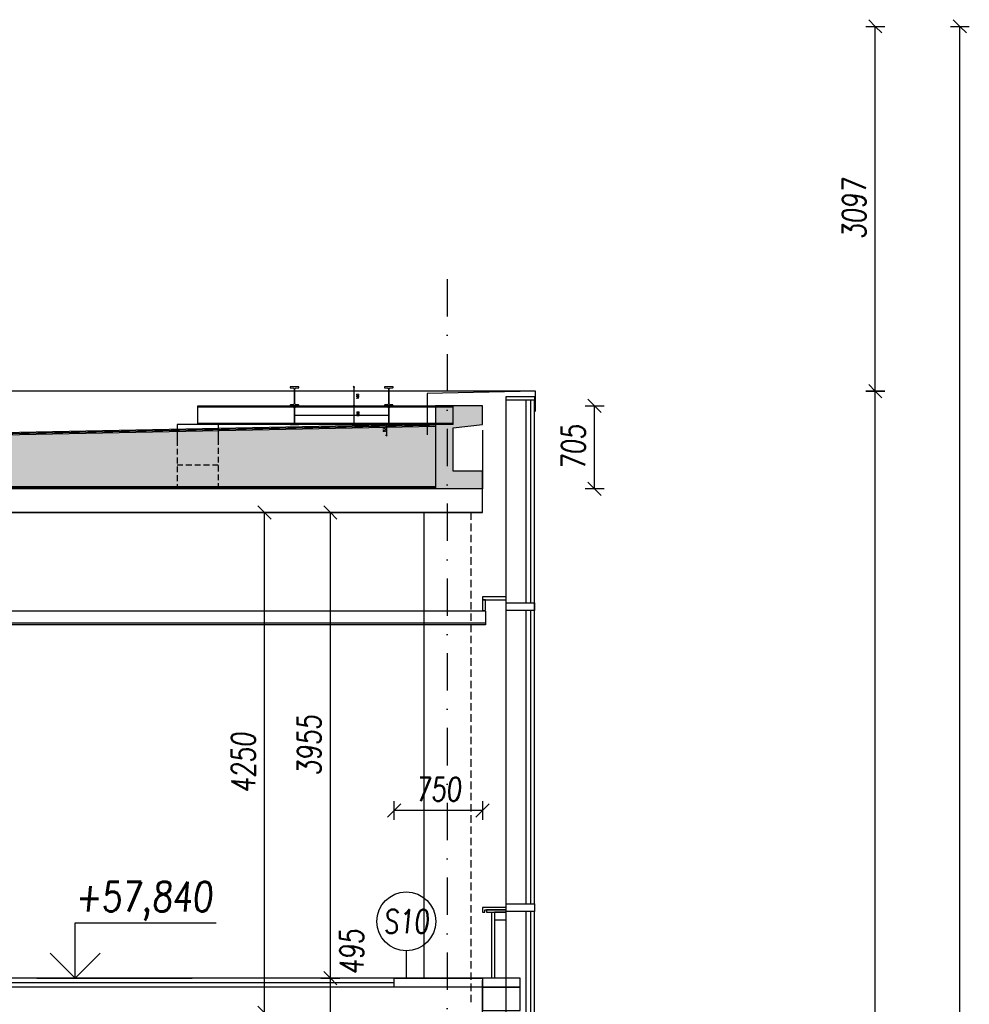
# Model space of a CAD drawing. Header units: millimetres. Extents: x -24606338 to 439687, y 151354 to 480404.
# Tile 50 of 93: x 273931 to 281995, y 245450 to 253811. Entities that reach past the tile are written whole.
import ezdxf
from ezdxf.enums import TextEntityAlignment as Align

# ---------------------------------------------------------------- set-up
doc = ezdxf.new("R2010")
doc.units = ezdxf.units.MM
for name, pattern in [('DASHED', [0.75, 0.5, -0.25]), ('HIDDEN', [3, 2, -1]), ('ČERCHOVANÁ', [25.4, 12.7, -6.35, 0, -6.35]), ('ČÁRKOVANÁ', [19.05, 12.7, -6.35])]:
    doc.linetypes.add(name, pattern=pattern)
for name, color, linetype in [('KOTY', 7, 'Continuous'), ('KOTY - FASÁDA', 7, 'Continuous'), ('NOVA', 240, 'Continuous'), ('NOVÁ INTERIERY', 240, 'Continuous'), ('OSY', 7, 'Continuous'), ('SRAFA', 9, 'Continuous'), ('SRAFA_NOVA', 240, 'Continuous'), ('TENKA', 4, 'Continuous'), ('TLUSTA', 2, 'Continuous'), ('ŽB', 3, 'Continuous')]:
    doc.layers.add(name, color=color, linetype=linetype)
doc.layers.add('PLINE', color=180, linetype='Continuous', plot=False)
doc.styles.add('CS-ROMANS', font='romans.shx', dxfattribs={"width": 0.75, "oblique": 5})
doc.styles.add('CS-ROMANS_100', font='romans.shx', dxfattribs={"width": 0.75, "oblique": 5, "height": 200})
doc.styles.add('CS_ROMANS_10', font='romans.shx', dxfattribs={"width": 0.75, "oblique": 5, "height": 20})
doc.styles.add('ROMANS', font='romans.shx', dxfattribs={"width": 0.75, "oblique": 5, "height": 200})
doc.dimstyles.new('A_KOTA_10', dxfattribs={"dimtxt": 20, "dimasz": 0.4, "dimexe": 100, "dimexo": 1500, "dimgap": 8, "dimtad": 1, "dimdec": 0, "dimdsep": 46, "dimtxsty": 'CS_ROMANS_10', "dimblk": 'KOT_CARA20', "dimcen": 9, "dimse1": 1, "dimse2": 1, "dimclrd": 256, "dimclre": 256, "dimclrt": 256, "dimadec": 0, "dimazin": 0, "dimtfac": 1, "dimtdec": 0, "dimtix": 1, "dimtmove": 2, "dimatfit": 3, "dimldrblk": 'OBLIQUE', "dimfxl": 100, "dimtolj": 1, "dimarcsym": 0})
doc.dimstyles.new('A_KÓTA_100', dxfattribs={"dimtxt": 200, "dimasz": 4, "dimexe": 100, "dimexo": 1500, "dimgap": 80, "dimtad": 1, "dimdec": 0, "dimdsep": 46, "dimtxsty": 'CS-ROMANS_100', "dimblk": 'KOT_CARA20', "dimcen": 90, "dimse1": 1, "dimse2": 1, "dimclrd": 256, "dimclre": 256, "dimclrt": 256, "dimadec": 0, "dimazin": 0, "dimtfac": 1, "dimtdec": 0, "dimtix": 1, "dimtmove": 2, "dimatfit": 3, "dimldrblk": 'OBLIQUE', "dimfxl": 1, "dimfxlon": 1, "dimtolj": 1, "dimarcsym": 0})

# ---------------------------------------------------------------- blocks, each defined once
blk = doc.blocks.new('VÝŠKOVÁ KÓTA 1')
at = {"ltscale": 0.25}
for p, q in [((0, 3.758), (9.586, 3.758)), ((0, 0), (0, 3.758)), ((0, 0), (-1.697, 1.697)), ((0, 0), (1.697, 1.697))]:
    blk.add_line(p, q, dxfattribs=at)
at = {"style": 'ROMANS', "oblique": 5, "width": 0.8}
blk.add_attdef('VÝŠKA', (0, 4.539), '', height=2, dxfattribs=at)
blk = doc.blocks.new('KOT_CARA20')
for p, q in [((0, 0), (-14.1, -14.1)), ((0, 20), (0, -20)), ((0, 0), (14.1, 14.1))]:
    blk.add_line(p, q)
blk = doc.blocks.new('*D2996')
at = {"layer": 'Defpoints', "color": 0, "transparency": 16777216}
for p in [(276569.2, 245672.2), (277361.8, 245672.2), (277361.8, 245177.2)]:
    blk.add_point(p, dxfattribs=at)
at = {"layer": 'KOTY', "lineweight": -2, "transparency": 16777216}
blk.add_line((276569.2, 245181.2), (276569.2, 245668.2), dxfattribs=at)
at = {"layer": 'KOTY', "lineweight": -2, "transparency": 16777216, "xscale": 4, "yscale": 4, "zscale": 4}
for p, rotation in [((276569.2, 245672.2), 90), ((276569.2, 245177.2), 270)]:
    blk.add_blockref('KOT_CARA20', p, dxfattribs=dict(at, rotation=rotation))
at = {"layer": 'KOTY', "transparency": 16777216, "insert": (276750.6, 245894.7), "char_height": 200, "attachment_point": 5, "rotation": 90, "style": 'CS-ROMANS_100'}
blk.add_mtext('\\A1;495', dxfattribs=at)
blk = doc.blocks.new('_OBLIQUE')
at = {"color": 0, "linetype": 'ByBlock', "ltscale": 15}
blk.add_line((-0.5, -0.5), (0.5, 0.5), dxfattribs=at)
blk = doc.blocks.new('*D2997')
at = {"layer": 'Defpoints', "color": 0, "transparency": 16777216}
for p in [(276569.2, 249627.2), (277361.8, 249627.2), (277361.8, 245672.2)]:
    blk.add_point(p, dxfattribs=at)
at = {"layer": 'KOTY', "lineweight": -2, "transparency": 16777216}
blk.add_line((276569.2, 245676.2), (276569.2, 249623.2), dxfattribs=at)
at = {"layer": 'KOTY', "lineweight": -2, "transparency": 16777216, "xscale": 4, "yscale": 4, "zscale": 4}
for p, rotation in [((276569.2, 249627.2), 90), ((276569.2, 245672.2), 270)]:
    blk.add_blockref('KOT_CARA20', p, dxfattribs=dict(at, rotation=rotation))
at = {"layer": 'KOTY', "transparency": 16777216, "insert": (276389.2, 247649.7), "char_height": 200, "attachment_point": 5, "rotation": 90, "style": 'CS-ROMANS_100'}
blk.add_mtext('\\A1;3955', dxfattribs=at)
blk = doc.blocks.new('*D3226')
at = {"layer": 'Defpoints', "color": 0, "transparency": 16777216}
for p in [(276010.8, 249627.2), (276190.8, 249627.2), (276149.9, 245377.2)]:
    blk.add_point(p, dxfattribs=at)
at = {"layer": 'KOTY', "lineweight": -2, "transparency": 16777216}
blk.add_line((276010.8, 245381.2), (276010.8, 249623.2), dxfattribs=at)
at = {"layer": 'KOTY', "lineweight": -2, "transparency": 16777216, "xscale": 4, "yscale": 4, "zscale": 4}
for p, rotation in [((276010.8, 249627.2), 90), ((276010.8, 245377.2), 270)]:
    blk.add_blockref('KOT_CARA20', p, dxfattribs=dict(at, rotation=rotation))
at = {"layer": 'KOTY', "transparency": 16777216, "insert": (275830.8, 247502.2), "char_height": 200, "attachment_point": 5, "rotation": 90, "style": 'CS-ROMANS_100'}
blk.add_mtext('\\A1;4250', dxfattribs=at)
blk = doc.blocks.new('*D3229')
at = {"layer": 'Defpoints', "color": 0, "transparency": 16777216}
for p in [(278312.8, 250657.2), (281197, 250657.2), (278176.1, 191457.2)]:
    blk.add_point(p, dxfattribs=at)
at = {"layer": 'KOTY', "lineweight": -2, "transparency": 16777216}
blk.add_line((281197, 191461.2), (281197, 250653.2), dxfattribs=at)
at = {"layer": 'KOTY', "lineweight": -2, "transparency": 16777216, "xscale": 4, "yscale": 4, "zscale": 4}
for p, rotation in [((281197, 250657.2), 90), ((281197, 191457.2), 270)]:
    blk.add_blockref('KOT_CARA20', p, dxfattribs=dict(at, rotation=rotation))
at = {"layer": 'KOTY', "transparency": 16777216, "insert": (281017, 221057.2), "char_height": 200, "attachment_point": 5, "rotation": 90, "style": 'CS-ROMANS_100'}
blk.add_mtext('\\A1;59200', dxfattribs=at)
blk = doc.blocks.new('*D3230')
at = {"layer": 'Defpoints', "color": 0, "transparency": 16777216}
for p in [(270895.9, 253754.2), (281197, 253754.2), (278312.8, 250657.2)]:
    blk.add_point(p, dxfattribs=at)
at = {"layer": 'KOTY', "lineweight": -2, "transparency": 16777216}
blk.add_line((281197, 250661.2), (281197, 253750.2), dxfattribs=at)
at = {"layer": 'KOTY', "lineweight": -2, "transparency": 16777216, "xscale": 4, "yscale": 4, "zscale": 4}
for p, rotation in [((281197, 253754.2), 90), ((281197, 250657.2), 270)]:
    blk.add_blockref('KOT_CARA20', p, dxfattribs=dict(at, rotation=rotation))
at = {"layer": 'KOTY', "transparency": 16777216, "insert": (281017, 252205.7), "char_height": 200, "attachment_point": 5, "rotation": 90, "style": 'CS-ROMANS_100'}
blk.add_mtext('\\A1;3097', dxfattribs=at)
blk = doc.blocks.new('*D3231')
at = {"layer": 'Defpoints', "color": 0, "transparency": 16777216}
for p in [(270895.9, 253754.2), (281915.1, 253754.2), (277973.8, 191457.2)]:
    blk.add_point(p, dxfattribs=at)
at = {"layer": 'KOTY', "lineweight": -2, "transparency": 16777216}
blk.add_line((281915.1, 191461.2), (281915.1, 253750.2), dxfattribs=at)
at = {"layer": 'KOTY', "lineweight": -2, "transparency": 16777216, "xscale": 4, "yscale": 4, "zscale": 4}
for p, rotation in [((281915.1, 253754.2), 90), ((281915.1, 191457.2), 270)]:
    blk.add_blockref('KOT_CARA20', p, dxfattribs=dict(at, rotation=rotation))
at = {"layer": 'KOTY', "transparency": 16777216, "insert": (281735.1, 222605.7), "char_height": 200, "attachment_point": 5, "rotation": 90, "style": 'CS-ROMANS_100'}
blk.add_mtext('\\A1;62297', dxfattribs=at)
blk = doc.blocks.new('*D3269')
at = {"layer": 'Defpoints', "color": 0, "transparency": 16777216}
for p in [(277111.8, 247096), (277111.8, 245672.2), (277861.8, 245672.2)]:
    blk.add_point(p, dxfattribs=at)
at = {"layer": 'KOTY - FASÁDA', "lineweight": -2, "transparency": 16777216}
blk.add_line((277857.8, 247096), (277115.8, 247096), dxfattribs=at)
at = {"layer": 'KOTY - FASÁDA', "lineweight": -2, "transparency": 16777216, "xscale": 4, "yscale": 4, "zscale": 4, "rotation": 180}
blk.add_blockref('KOT_CARA20', (277111.8, 247096), dxfattribs=at)
at = {"layer": 'KOTY - FASÁDA', "lineweight": -2, "transparency": 16777216, "xscale": 4, "yscale": 4, "zscale": 4}
blk.add_blockref('KOT_CARA20', (277861.8, 247096), dxfattribs=at)
at = {"layer": 'KOTY - FASÁDA', "transparency": 16777216, "insert": (277486.8, 247276), "char_height": 200, "attachment_point": 5, "style": 'CS-ROMANS_100'}
blk.add_mtext('\\A1;750', dxfattribs=at)
blk = doc.blocks.new('*D3504')
at = {"layer": 'Defpoints', "color": 0, "ltscale": 300, "transparency": 16777216}
for p in [(277065.1, 250692.2), (276770, 250532.2), (277065.1, 250532.2)]:
    blk.add_point(p, dxfattribs=at)
at = {"layer": 'PLINE', "lineweight": -2, "ltscale": 300, "transparency": 16777216}
blk.add_line((276770, 250691.8), (276770, 250532.6), dxfattribs=at)
at = {"layer": 'PLINE', "lineweight": -2, "ltscale": 300, "transparency": 16777216, "xscale": 0.4, "yscale": 0.4, "zscale": 0.4}
for p, rotation in [((276770, 250692.2), 90), ((276770, 250532.2), 270)]:
    blk.add_blockref('KOT_CARA20', p, dxfattribs=dict(at, rotation=rotation))
at = {"layer": 'PLINE', "ltscale": 300, "transparency": 16777216, "insert": (276802.1, 250610.1), "char_height": 20, "attachment_point": 5, "rotation": 90, "style": 'CS_ROMANS_10'}
blk.add_mtext('\\A1;160', dxfattribs=at)
blk = doc.blocks.new('*D3507')
at = {"layer": 'Defpoints', "color": 0, "ltscale": 300, "transparency": 16777216}
for p in [(277065.1, 250532.2), (276770, 250372.2), (277200.3, 250372.2)]:
    blk.add_point(p, dxfattribs=at)
at = {"layer": 'PLINE', "lineweight": -2, "ltscale": 300, "transparency": 16777216}
blk.add_line((276770, 250531.8), (276770, 250372.6), dxfattribs=at)
at = {"layer": 'PLINE', "lineweight": -2, "ltscale": 300, "transparency": 16777216, "xscale": 0.4, "yscale": 0.4, "zscale": 0.4}
for p, rotation in [((276770, 250532.2), 90), ((276770, 250372.2), 270)]:
    blk.add_blockref('KOT_CARA20', p, dxfattribs=dict(at, rotation=rotation))
at = {"layer": 'PLINE', "ltscale": 300, "transparency": 16777216, "insert": (276803.8, 250461), "char_height": 20, "attachment_point": 5, "rotation": 90, "style": 'CS_ROMANS_10'}
blk.add_mtext('\\A1;160', dxfattribs=at)
blk = doc.blocks.new('*D3505')
at = {"layer": 'Defpoints', "color": 0, "ltscale": 300, "transparency": 16777216}
for p in [(277065.1, 250372.2), (277045.2, 250279.3), (277067, 250279.3)]:
    blk.add_point(p, dxfattribs=at)
at = {"layer": 'PLINE', "lineweight": -2, "ltscale": 300, "transparency": 16777216}
blk.add_line((277045.2, 250371.8), (277045.2, 250279.7), dxfattribs=at)
at = {"layer": 'PLINE', "lineweight": -2, "ltscale": 300, "transparency": 16777216, "xscale": 0.4, "yscale": 0.4, "zscale": 0.4}
for p, rotation in [((277045.2, 250372.2), 90), ((277045.2, 250279.3), 270)]:
    blk.add_blockref('KOT_CARA20', p, dxfattribs=dict(at, rotation=rotation))
at = {"layer": 'PLINE', "ltscale": 300, "transparency": 16777216, "insert": (277027.2, 250325.7), "char_height": 20, "attachment_point": 5, "rotation": 90, "style": 'CS_ROMANS_10'}
blk.add_mtext('\\A1;93', dxfattribs=at)
blk = doc.blocks.new('I160')
blk.add_lwpolyline([(-33.85315, -80), (-33.85315, -76.395, -0.374036), (-30.58015, -72.632), (-5.43015, -69.111, 0.374036), (-0.00315, -62.872), (-0.00315, 62.872, 0.374036), (-5.43015, 69.111), (-30.58015, 72.632, -0.374036), (-33.85315, 76.395), (-33.85315, 80), (40.14685, 80), (40.14685, 76.395, -0.374036), (36.87385, 72.632), (11.72385, 69.111, 0.374036), (6.29685, 62.872), (6.29685, -62.872, 0.374036), (11.72385, -69.111), (36.87385, -72.632, -0.374036), (40.14685, -76.395), (40.14685, -80)], format="xyb", close=True)
blk = doc.blocks.new('*D3508')
at = {"layer": 'Defpoints', "color": 0, "transparency": 16777216}
for p in [(277861.8, 250532.2), (278813.4, 250532.2), (277861.8, 249827.2)]:
    blk.add_point(p, dxfattribs=at)
at = {"layer": 'KOTY', "lineweight": -2, "transparency": 16777216}
blk.add_line((278813.4, 249831.2), (278813.4, 250528.2), dxfattribs=at)
at = {"layer": 'KOTY', "lineweight": -2, "transparency": 16777216, "xscale": 4, "yscale": 4, "zscale": 4}
for p, rotation in [((278813.4, 250532.2), 90), ((278813.4, 249827.2), 270)]:
    blk.add_blockref('KOT_CARA20', p, dxfattribs=dict(at, rotation=rotation))
at = {"layer": 'KOTY', "transparency": 16777216, "insert": (278633.4, 250179.7), "char_height": 200, "attachment_point": 5, "rotation": 90, "style": 'CS-ROMANS_100'}
blk.add_mtext('\\A1;705', dxfattribs=at)

msp = doc.modelspace()

# ---------------------------------------------------------------- hatches: boundary and pattern name
at = {"layer": 'SRAFA', "ltscale": 300}
h = msp.add_hatch(color=253, dxfattribs=at)
h.dxf.hatch_style = 1
h.paths.add_polyline_path([(277461.809, 249827.158), (277461.809, 250242.158), (277611.809, 250247.558), (277611.809, 249977.158), (277861.809, 249977.158), (277861.809, 249827.158)])
h.paths.add_polyline_path([(277461.809, 250242.158), (277461.809, 250532.158), (277861.809, 250532.158), (277861.809, 250374.658), (277611.809, 250344.036), (277611.809, 250247.558)])
at = {"layer": 'SRAFA_NOVA'}
h = msp.add_hatch(dxfattribs=at)
h.set_pattern_fill('HONEY', color=256, scale=10)
h.set_pattern_definition([(0, (120574.373, -156773.336), (47.625, 27.4963), [31.75, -63.5]), (120, (120574.373, -156773.336), (-47.6249943, 27.4963099), [31.75, -63.5]), (60, (120574.373, -156773.336), (5.7e-06, 54.9926099), [-63.5, 31.75])])
h.paths.add_polyline_path([(265761.809, 249847.158), (265761.809, 250075.178), (265761.809, 250124.178), (261911.809, 250047.178), (261911.809, 249847.158)])
h.paths.add_polyline_path([(265761.809, 250124.178), (265761.809, 249847.158), (277461.809, 249847.158), (277461.809, 250358.178)])

# ---------------------------------------------------------------- linework, layer by layer
at = {"layer": 'KOTY'}
msp.add_line((277213.692, 245904.118), (277213.692, 245672.158), dxfattribs=at)
at = {"layer": 'KOTY', "linetype": 'ByBlock'}
msp.add_line((274078.341, 245672.158), (275395.436, 245672.158), dxfattribs=at)
at = {"layer": 'KOTY', "ltscale": 20}
msp.add_circle((277213.692, 246154.118), 250, dxfattribs=at)
at = {"layer": 'NOVA'}
for p, q in [((278312.753, 250657.158), (271511.809, 250657.158)), ((277861.809, 250324.182), (277861.809, 249827.158)), ((277886.809, 248787.158), (271511.809, 248787.158)), ((277886.809, 248687.158), (271511.809, 248687.158)), ((277886.809, 248672.158), (271511.809, 248672.158))]:
    msp.add_line(p, q, dxfattribs=at)
for points in [[(278312.753, 250484.158), (278312.753, 250657.158), (277391.809, 250637.158), (277391.809, 250285.782)], [(278061.809, 246304.658), (278061.809, 250579.658)], [(278232.753, 248859.658), (278232.753, 250579.658)], [(278272.753, 248859.658), (278272.753, 250579.658)], [(278302.753, 246304.658), (278302.753, 250579.658)], [(252561.809, 250254.182), (261911.809, 250067.182), (277461.809, 250378.182)], [(252561.809, 250234.178), (261911.809, 250047.178), (277461.809, 250358.178)], [(252561.809, 249847.158), (277461.809, 249847.158)], [(278232.753, 246304.658), (278232.753, 248794.658)], [(278272.753, 246304.658), (278272.753, 248794.658)], [(277936.809, 246232.158), (277936.809, 245672.158)], [(277961.809, 246232.158), (277961.809, 245672.158)], [(278232.753, 244859.658), (278232.753, 246239.658)], [(278272.753, 244859.658), (278272.753, 246239.658)], [(278302.753, 244859.658), (278302.753, 246239.658)], [(278061.809, 244859.658), (278061.809, 246167.158)]]:
    msp.add_lwpolyline(points, dxfattribs=at)
for points in [[(278302.753, 250579.658), (278061.809, 250579.658), (278061.809, 250612.158), (278302.753, 250612.158)], [(277861.809, 248884.658), (278061.809, 248884.658), (278061.809, 248909.658), (277861.809, 248909.658)], [(277861.809, 248794.658), (277886.809, 248794.658), (277886.809, 248884.658), (277861.809, 248884.658)], [(278302.753, 248794.658), (278061.809, 248794.658), (278061.809, 248859.658), (278302.753, 248859.658)], [(278302.753, 246239.658), (278061.809, 246239.658), (278061.809, 246304.658), (278302.753, 246304.658)], [(278061.809, 246272.158), (277861.809, 246272.158), (277861.809, 246232.158), (277881.809, 246232.158), (277881.809, 246252.158), (278061.809, 246252.158)], [(278061.809, 246252.158), (277895.309, 246252.158), (277895.309, 246232.158), (278061.809, 246232.158)], [(278061.809, 246232.158), (277961.809, 246232.158), (277961.809, 246167.158), (278061.809, 246167.158)], [(277861.809, 245597.158), (277111.809, 245597.158), (277111.809, 245672.158), (277861.809, 245672.158)], [(277861.809, 245597.158), (278181.809, 245597.158), (278181.809, 245672.158), (277861.809, 245672.158)], [(277861.809, 245397.158), (278181.809, 245397.158), (278181.809, 245597.158), (277861.809, 245597.158)]]:
    msp.add_lwpolyline(points, close=True, dxfattribs=at)
at = {"layer": 'NOVA', "linetype": 'HIDDEN', "ltscale": 50, "const_width": 10}
for points in [[(252561.809, 250244.18), (261911.809, 250057.18), (277461.809, 250368.18)], [(268861.809, 249837.158), (277461.809, 249837.158)]]:
    msp.add_lwpolyline(points, dxfattribs=at)
at = {"layer": 'NOVÁ INTERIERY'}
msp.add_line((277886.809, 248787.158), (277886.809, 248672.158), dxfattribs=at)
at = {"layer": 'OSY', "linetype": 'ČERCHOVANÁ', "ltscale": 25}
msp.add_line((277561.809, 251607.158), (277561.809, 176269.705), dxfattribs=at)
at = {"layer": 'TENKA', "ltscale": 300}
for p, q in [((277611.809, 250521.269), (275443.049, 250521.269)), ((277611.809, 250372.158), (277611.809, 250532.158)), ((276268.255, 250452.158), (277061.955, 250452.158)), ((275618.049, 250372.158), (275268.049, 250372.158)), ((277611.809, 250383.047), (275443.049, 250383.047))]:
    msp.add_line(p, q, dxfattribs=at)
at = {"layer": 'TENKA'}
for p, q in [((275268.049, 250372.158), (275268.049, 250243.306)), ((275618.049, 250372.158), (275618.049, 250250.306))]:
    msp.add_line(p, q, dxfattribs=at)
at = {"layer": 'TENKA', "linetype": 'DASHED', "ltscale": 100}
for p, q in [((275268.049, 250243.306), (275268.049, 249827.158)), ((275618.049, 250250.306), (275618.049, 249827.158)), ((275618.049, 250027.158), (275268.049, 250027.158))]:
    msp.add_line(p, q, dxfattribs=at)
at = {"layer": 'TENKA', "ltscale": 300}
msp.add_lwpolyline([(277611.809, 250372.158), (275443.049, 250372.158), (275443.049, 250532.158), (277611.809, 250532.158)], dxfattribs=at)
at = {"layer": 'TENKA'}
for points in [[(277861.809, 249827.158), (268661.809, 249827.158)], [(277361.809, 249627.158), (277361.809, 245672.158)], [(277111.809, 245632.158), (268861.809, 245632.158)], [(277861.809, 245597.158), (271311.809, 245597.158)]]:
    msp.add_lwpolyline(points, dxfattribs=at)
at = {"layer": 'TENKA', "linetype": 'ČÁRKOVANÁ', "ltscale": 5}
msp.add_lwpolyline([(277761.809, 249627.158), (277761.809, 245452.158)], dxfattribs=at)
at = {"layer": 'TLUSTA'}
for points in [[(277861.809, 249627.158), (277861.809, 249902.158)], [(277861.809, 249627.158), (268661.809, 249627.158)], [(277861.809, 249627.158), (268861.809, 249627.158)], [(277861.809, 245672.158), (268861.809, 245672.158)], [(277861.809, 245177.158), (277861.809, 245652.158)]]:
    msp.add_lwpolyline(points, dxfattribs=at)
at = {"layer": 'ŽB'}
for p, q in [((277861.809, 249627.158), (277861.809, 249902.158)), ((277861.809, 249827.158), (268661.809, 249827.158)), ((268661.809, 249627.158), (277861.809, 249627.158))]:
    msp.add_line(p, q, dxfattribs=at)
msp.add_lwpolyline([(277861.809, 249827.158), (277861.809, 249977.158), (277611.809, 249977.158), (277611.809, 250344.036), (277861.809, 250374.658), (277861.809, 250532.158), (277461.809, 250532.158), (277461.809, 249827.158)], dxfattribs=at)

# ---------------------------------------------------------------- block references
at = {"layer": 'KOTY', "xscale": 125, "yscale": 125, "zscale": 125}
msp.add_blockref('VÝŠKOVÁ KÓTA 1', (274401.315, 245672.158), dxfattribs=at).add_auto_attribs({'VÝŠKA': '+57,840'})
at = {"layer": 'TLUSTA', "xscale": -1}
for p in [(276268.252, 250612.158), (277068.252, 250612.158), (276268.252, 250452.158), (277068.252, 250452.158)]:
    msp.add_blockref('I160', p, dxfattribs=at)

# ---------------------------------------------------------------- texts
at = {"layer": 'KOTY', "ltscale": 20, "style": 'CS-ROMANS', "oblique": 5, "width": 0.75}
msp.add_text('S10', height=200, dxfattribs=at).set_placement((277213.692, 246154.118), align=Align.MIDDLE)

# ---------------------------------------------------------------- dimensions: what is measured, and where the dimension line sits
at = {"layer": 'KOTY'}
for base, p1, p2, picture, middle in [((281197.008, 253754.158), (278312.753, 250657.158), (270895.946, 253754.158), '*D3230', (281017.008, 252205.658)), ((281915.056, 253754.158), (277973.796, 191457.158), (270895.946, 253754.158), '*D3231', (281735.056, 222605.658)), ((281197.008, 250657.158), (278176.071, 191457.158), (278312.753, 250657.158), '*D3229', (281017.008, 221057.158)), ((278813.365, 250532.158), (277861.809, 249827.158), (277861.809, 250532.158), '*D3508', (278633.365, 250179.658)), ((276010.846, 249627.158), (276149.859, 245377.158), (276190.842, 249627.158), '*D3226', (275830.846, 247502.158)), ((276569.162, 249627.158), (277361.809, 245672.158), (277361.809, 249627.158), '*D2997', (276389.162, 247649.658))]:
    dim = msp.add_linear_dim(base=base, p1=p1, p2=p2, angle=90, dimstyle='A_KÓTA_100', dxfattribs=at)
    dim.commit()
    dim.dimension.update_dxf_attribs({"geometry": picture, "text_midpoint": middle})
dim = msp.add_linear_dim(base=(276569.162, 245672.158), p1=(277361.809, 245177.158), p2=(277361.809, 245672.158), angle=90, dimstyle='A_KÓTA_100', dxfattribs=at)
dim.commit()
dim.dimension.update_dxf_attribs({"geometry": '*D2996', "text_midpoint": (276750.628, 245894.685), "dimtype": 160})
at = {"layer": 'KOTY - FASÁDA'}
dim = msp.add_linear_dim(base=(277111.809, 247096.048), p1=(277861.809, 245672.158), p2=(277111.809, 245672.158), angle=180, dimstyle='A_KÓTA_100', dxfattribs=at)
dim.commit()
dim.dimension.update_dxf_attribs({"geometry": '*D3269', "text_midpoint": (277486.809, 247276.048)})
at = {"layer": 'PLINE', "ltscale": 300}
for base, p1, p2, picture, middle in [((276770.045, 250532.158), (277065.105, 250692.158), (277065.105, 250532.158), '*D3504', (276802.134, 250610.124)), ((276770.045, 250372.158), (277065.105, 250532.158), (277200.287, 250372.158), '*D3507', (276803.809, 250461.046))]:
    dim = msp.add_linear_dim(base=base, p1=p1, p2=p2, angle=270, dimstyle='A_KOTA_10', dxfattribs=at)
    dim.commit()
    dim.dimension.update_dxf_attribs({"geometry": picture, "text_midpoint": middle, "dimtype": 160})
dim = msp.add_linear_dim(base=(277045.173, 250279.285), p1=(277065.105, 250372.158), p2=(277066.963, 250279.285), angle=270, dimstyle='A_KOTA_10', dxfattribs=at)
dim.commit()
dim.dimension.update_dxf_attribs({"geometry": '*D3505', "text_midpoint": (277027.173, 250325.721)})

doc.saveas('drawing.dxf')
